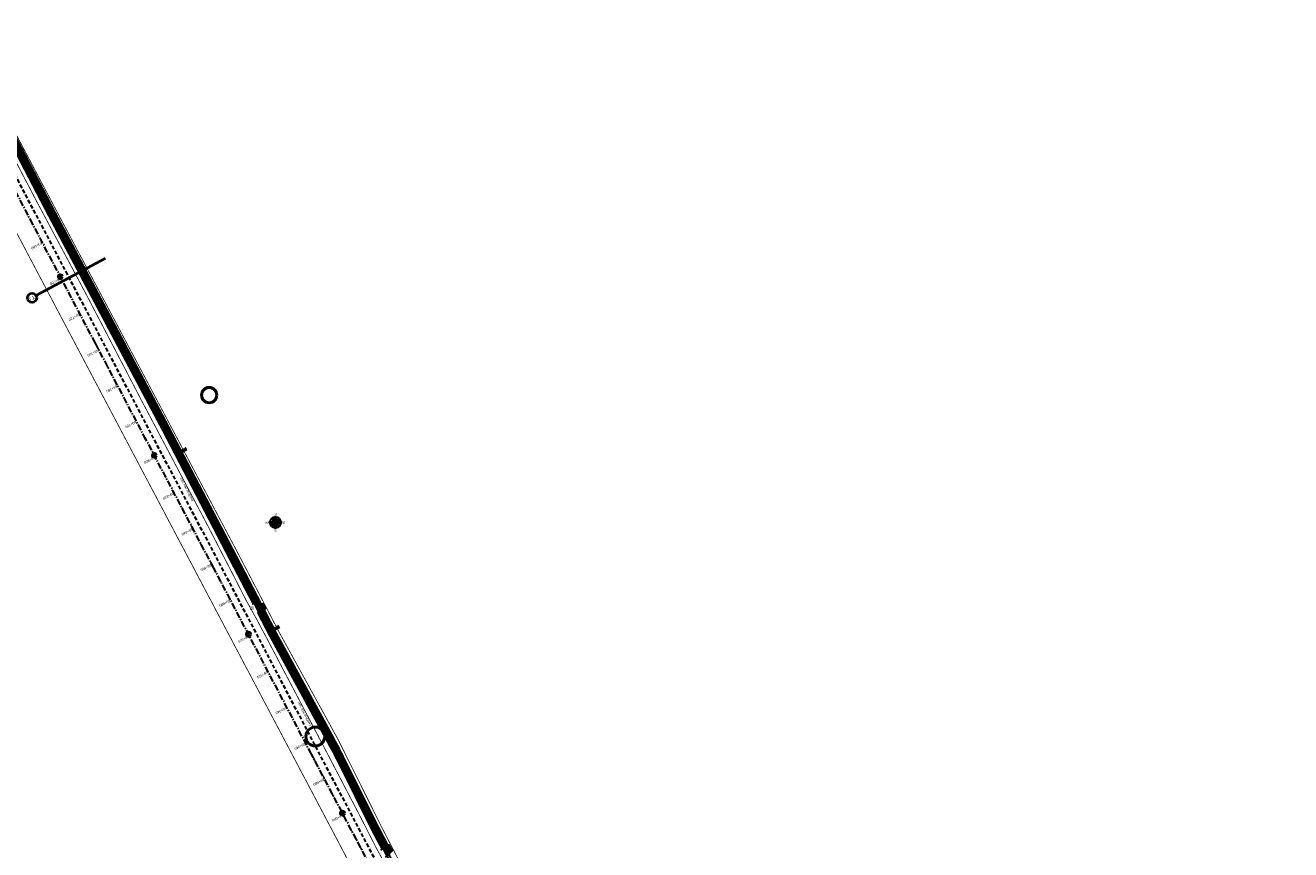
# Model space of a CAD drawing. Extents: x 7529638 to 7533737, y 5721204 to 5727900.
# Tile 14 of 24: x 7531190 to 7531817, y 5724666 to 5725074. Entities that reach past the tile are written whole.
import ezdxf
from ezdxf.enums import TextEntityAlignment as Align

# ---------------------------------------------------------------- set-up
doc = ezdxf.new("R2010")
doc.units = 0
doc.header["$PDMODE"] = 1
doc.header["$PDSIZE"] = 0.3
for name, pattern in [('817-dzialki-09-05-04$0$HIDDEN', [0.375, 0.25, -0.125]), ('ACAD_ISO05W100', [33, 24, -3, 0, -3, 0, -3]), ('CENTER', [50.8, 31.75, -6.35, 6.35, -6.35]), ('HIDDEN', [9.525, 6.35, -3.175])]:
    doc.linetypes.add(name, pattern=pattern)
for name, color, linetype in [('C-DROGI-SYTUACJA-ETYKIETY', 7, 'Continuous'), ('D-hatch-zjazdy-BA', 244, 'Continuous'), ('D-pobocza', 60, 'Continuous'), ('D-rowy', 160, 'Continuous'), ('D-wymiary', 1, 'Continuous')]:
    doc.layers.add(name, color=color, linetype=linetype)
for name, color, linetype, lineweight, true_color in [('D-hatch-ciag-pieszo-rowerowy', 7, 'Continuous', 13, 0xff9f80), ('D-LR-etap-III', 7, '817-dzialki-09-05-04$0$HIDDEN', 50, 0x00008f), ('D-podzialy-dzialek', 7, 'Continuous', 50, 0xff3333), ('D-typowe', 7, 'Continuous', 40, 0x0061c2)]:
    doc.layers.add(name, color=color, linetype=linetype, lineweight=lineweight, true_color=true_color)
for name, color, linetype, lineweight in [('D-krawędzie', 3, 'Continuous', 30), ('D-obrzeża', 2, 'Continuous', 30), ('D-opisy', 2, 'Continuous', 30), ('D-oś', 10, 'CENTER', 30), ('D-pas-drogowy', 7, 'ACAD_ISO05W100', 50), ('D-zjazdy', 202, 'Continuous', 30), ('D-zjazdy-opis', 202, 'Continuous', 30), ('PARSI', 252, 'Continuous', 13)]:
    doc.layers.add(name, color=color, linetype=linetype, lineweight=lineweight)
doc.styles.add('2mm08', font='arial.ttf', dxfattribs={"width": 0.8})
doc.styles.add('DIMTEXT', font='simplex.shx', dxfattribs={"width": 0.7})
doc.styles.add('North Arrow Text', font='txt', dxfattribs={"height": 0.1})
doc.styles.get("Standard").update_dxf_attribs({"font": 'arial.ttf'})
doc.dimstyles.new('500', dxfattribs={"dimtxt": 1, "dimasz": 0.7, "dimexe": 0.2, "dimexo": 0.5, "dimgap": 0.2, "dimtad": 1, "dimrnd": 0.005, "dimzin": 0, "dimdsep": 46, "dimtxsty": 'DIMTEXT', "dimblk": 'ARCHTICK', "dimcen": 0, "dimclrd": 256, "dimclre": 256, "dimclrt": 2, "dimadec": 5, "dimazin": 0, "dimtfac": 1, "dimtofl": 0, "dimtmove": 0, "dimatfit": 3, "dimfxl": 1, "dimtolj": 1, "dimtzin": 0, "dimlwd": -1, "dimlwe": -1, "dimarcsym": 0})
pattern_1 = [(45, (0.88535, 0.46493), (-0.33675960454, 0.33675960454), []), (135, (0.88535, 0.46493), (-0.33675960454, -0.33675960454), [])]

# ---------------------------------------------------------------- blocks, each defined once
blk = doc.blocks.new('KRZYZ')
at = {"layer": 'PARSI'}
for p, q in [((5, 0), (-5, 0)), ((0, -5), (0, 5))]:
    blk.add_line(p, q, dxfattribs=at)
blk = doc.blocks.new('orientacja')
at = {"layer": 'D-opisy', "lineweight": 25}
h = blk.add_hatch(color=256, dxfattribs=at)
h.paths.add_polyline_path([(6529064, 5548109.1), (6529064, 5548093.2), (6529066.7, 5548098.5)])
h.paths.add_polyline_path([(6529073, 5548101.7), (6529064, 5548093.2), (6529069.5, 5548095.9)])
h.paths.add_polyline_path([(6529079.9, 5548093.2), (6529064, 5548093.2), (6529069.2, 5548090.4)])
h.paths.add_polyline_path([(6529064, 5548093.2), (6529066.7, 5548087.6), (6529072.4, 5548084.2)])
h.paths.add_polyline_path([(6529064, 5548093.2), (6529061.2, 5548087.9), (6529064, 5548077.3)])
h.paths.add_polyline_path([(6529064, 5548093.2), (6529058.4, 5548090.5), (6529055, 5548084.8)])
h.paths.add_polyline_path([(6529058.7, 5548096), (6529048.1, 5548093.2), (6529064, 5548093.2)])
h.paths.add_polyline_path([(6529061.3, 5548098.8), (6529055.5, 5548102.2), (6529064, 5548093.2)])
for points in [[(6529048.1, 5548093.2), (6529058.7, 5548096)], [(6529079.9, 5548093.2), (6529048.1, 5548093.2)], [(6529048.1, 5548093.2), (6529058.4, 5548090.5)], [(6529052.2, 5548099.4), (6529053, 5548098.9)], [(6529064, 5548093.2), (6529054.3, 5548084.1)], [(6529064, 5548093.2), (6529054.9, 5548102.9)], [(6529055, 5548084.8), (6529058.4, 5548090.5)], [(6529055.5, 5548102.2), (6529058.7, 5548096)], [(6529055.5, 5548102.2), (6529061.3, 5548098.8)], [(6529058.4, 5548090.5), (6529064, 5548093.2)], [(6529058.7, 5548096), (6529064, 5548093.2)], [(6529064, 5548093.2), (6529061.2, 5548087.9)], [(6529064, 5548109.1), (6529061.3, 5548098.8)], [(6529061.3, 5548098.8), (6529064, 5548093.2)], [(6529064, 5548109.1), (6529064, 5548077.3)], [(6529064, 5548109.1), (6529066.7, 5548098.5)], [(6529064, 5548093.2), (6529073.6, 5548102.3)], [(6529066.7, 5548098.5), (6529064, 5548093.2)], [(6529069.5, 5548095.9), (6529064, 5548093.2)], [(6529064, 5548093.2), (6529073.1, 5548083.5)], [(6529064, 5548093.2), (6529069.2, 5548090.4)], [(6529064, 5548093.2), (6529066.7, 5548087.6)], [(6529073, 5548101.7), (6529066.7, 5548098.5)], [(6529079.9, 5548093.2), (6529069.2, 5548090.4)], [(6529072.4, 5548084.2), (6529069.2, 5548090.4)], [(6529073, 5548101.7), (6529069.5, 5548095.9)], [(6529079.9, 5548093.2), (6529069.5, 5548095.9)], [(6529075.9, 5548098.9), (6529075.1, 5548098.6)], [(6529052, 5548087.5), (6529052.8, 5548087.9)], [(6529055, 5548084.8), (6529061.2, 5548087.9)], [(6529064, 5548077.3), (6529061.2, 5548087.9)], [(6529064, 5548077.3), (6529066.7, 5548087.6)], [(6529065.8, 5548081), (6529065.9, 5548080.1)], [(6529072.4, 5548084.2), (6529066.7, 5548087.6)], [(6529069.3, 5548082.1), (6529069.7, 5548081.3)], [(6529074.9, 5548087.5), (6529075.7, 5548087)]]:
    blk.add_lwpolyline(points, dxfattribs=at)
for radius, start, end in [(13.3, 92.995, 177.005), (13.3, 182.995, 267.005), (12.3, 94.3434, 175.6566), (12.3, 184.3434, 265.6566), (13.3, 2.995, 87.005), (13.3, 272.995, 357.005), (12.3, 4.3434, 85.6566), (12.3, 274.3434, 355.6566)]:
    blk.add_arc((6529064, 5548093.2), radius, start, end, dxfattribs=at)
at = {"layer": 'D-opisy', "lineweight": 25, "xscale": 0.6489600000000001, "yscale": 0.6489600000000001, "zscale": 0.6489600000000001, "rotation": 306.822681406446}
blk.add_blockref('KRZYZ', (6529064, 5548093.2), dxfattribs=at)
at = {"layer": 'D-opisy', "lineweight": 25, "style": 'North Arrow Text'}
for s, p in [('W', (6529042.9, 5548088.3)), ('N', (6529064, 5548108.6)), ('E', (6529084.3, 5548088.3)), ('S', (6529064, 5548068.9))]:
    blk.add_text(s, height=4.96, dxfattribs=at).set_placement(p, align=Align.BOTTOM_CENTER)
blk = doc.blocks.new('kilometraz')
at = {"linetype": 'ByBlock', "lineweight": -2}
blk.add_hatch(color=0, dxfattribs=at).paths.add_polyline_path([(0, -0.375, 0.4142136), (0.375, 0, 0.4142136), (0, 0.375)])
at = {"color": 0, "linetype": 'ByBlock', "lineweight": -2}
blk.add_line((0, 0.375), (0, -0.375), dxfattribs=at)
blk.add_circle((0, 0), 0.375, dxfattribs=at)
blk = doc.blocks.new('AeccTickLine')
at = {"color": 0, "linetype": 'ByBlock', "lineweight": -2}
blk.add_line((0, 1), (0, -1), dxfattribs=at)
blk = doc.blocks.new('_ArchTick')
at = {"color": 0, "linetype": 'ByBlock', "const_width": 0.15}
blk.add_lwpolyline([(-0.5, -0.5), (0.5, 0.5)], dxfattribs=at)
blk = doc.blocks.new('*D109')
at = {"layer": 'D-wymiary', "linetype": 'ByBlock', "transparency": 16777216}
for p, q in [((7531310.95, 5724773.57), (7531311.09, 5724773.3)), ((7531311.18, 5724773.12), (7531313.4, 5724774.28)), ((7531313.17, 5724774.72), (7531313.31, 5724774.46)), ((7531313.4, 5724774.28), (7531316.27, 5724775.77))]:
    blk.add_line(p, q, dxfattribs=at)
at = {"layer": 'Defpoints', "color": 0, "linetype": 'ByBlock', "transparency": 16777216}
for p in [(7531311.18, 5724773.12), (7531313.4, 5724774.28), (7531313.4, 5724774.28)]:
    blk.add_point(p, dxfattribs=at)
at = {"layer": 'D-wymiary', "linetype": 'ByBlock', "transparency": 16777216, "xscale": 0.6999999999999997, "yscale": 0.6999999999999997, "zscale": 0.6999999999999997}
for p, rotation in [((7531311.18, 5724773.12), 207.5211086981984), ((7531313.4, 5724774.28), 27.52110869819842)]:
    blk.add_blockref('_ArchTick', p, dxfattribs=dict(at, rotation=rotation))
at = {"layer": 'D-wymiary', "color": 2, "linetype": 'ByBlock', "transparency": 16777216, "insert": (7531314.82, 5724775.81), "char_height": 1, "attachment_point": 5, "rotation": 27.52111, "style": 'DIMTEXT'}
blk.add_mtext('\\A1;2.50', dxfattribs=at)
blk = doc.blocks.new('*D110')
at = {"layer": 'D-wymiary', "linetype": 'ByBlock', "transparency": 16777216}
for p, q in [((7531265.06, 5724861.53), (7531265.2, 5724861.26)), ((7531265.29, 5724861.09), (7531267.51, 5724862.24)), ((7531267.28, 5724862.69), (7531267.42, 5724862.42)), ((7531267.51, 5724862.24), (7531270.37, 5724863.74))]:
    blk.add_line(p, q, dxfattribs=at)
at = {"layer": 'Defpoints', "color": 0, "linetype": 'ByBlock', "transparency": 16777216}
for p in [(7531265.29, 5724861.09), (7531267.51, 5724862.24), (7531267.51, 5724862.24)]:
    blk.add_point(p, dxfattribs=at)
at = {"layer": 'D-wymiary', "linetype": 'ByBlock', "transparency": 16777216, "xscale": 0.6999999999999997, "yscale": 0.6999999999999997, "zscale": 0.6999999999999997}
for p, rotation in [((7531265.29, 5724861.09), 207.5720540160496), ((7531267.51, 5724862.24), 27.57205401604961)]:
    blk.add_blockref('_ArchTick', p, dxfattribs=dict(at, rotation=rotation))
at = {"layer": 'D-wymiary', "color": 2, "linetype": 'ByBlock', "transparency": 16777216, "insert": (7531268.93, 5724863.77), "char_height": 1, "attachment_point": 5, "rotation": 27.57205, "style": 'DIMTEXT'}
blk.add_mtext('\\A1;2.50', dxfattribs=at)

msp = doc.modelspace()

# ---------------------------------------------------------------- hatches: boundary and pattern name
at = {"layer": 'D-hatch-ciag-pieszo-rowerowy'}
h = msp.add_hatch(dxfattribs=at)
h.set_pattern_fill('ANSI37', color=256, scale=0.15, style=0)
h.set_pattern_definition(pattern_1)
h.paths.add_polyline_path([(7531176.002, 5725035.633), (7531173.776, 5725034.493), (7531202.515, 5724979.795), (7531233.696, 5724920.95), (7531258.824, 5724873.473), (7531292.225, 5724809.507), (7531303.703, 5724787.477), (7531306.47, 5724787.579), (7531294.441, 5724810.665), (7531261.037, 5724874.637), (7531235.905, 5724922.12), (7531204.726, 5724980.962)])
h = msp.add_hatch(dxfattribs=at)
h.set_pattern_fill('ANSI37', color=256, scale=0.15, style=0)
h.set_pattern_definition(pattern_1)
h.paths.add_polyline_path([(7531367.377, 5724666.221), (7531369.435, 5724667.678), (7531364.841, 5724676.398), (7531345.224, 5724715.75), (7531314.268, 5724772.613), (7531308.11, 5724784.432), (7531305.885, 5724783.292), (7531312.052, 5724771.454), (7531343.011, 5724714.585), (7531362.629, 5724675.233)])
at = {"layer": 'D-hatch-zjazdy-BA'}
h = msp.add_hatch(dxfattribs=at)
h.set_pattern_fill('ANSI37', color=256, scale=0.15, style=0)
h.set_pattern_definition(pattern_1)
h.paths.add_polyline_path([(7531305.884, 5724783.292), (7531309.218, 5724784.999), (7531307.992, 5724787.635), (7531303.703, 5724787.477)])
h = msp.add_hatch(dxfattribs=at)
h.set_pattern_fill('ANSI37', color=256, scale=0.15, style=0)
h.set_pattern_definition(pattern_1)
h.paths.add_polyline_path([(7531369.294, 5724662.583), (7531371.881, 5724665.153), (7531370.201, 5724668.22), (7531367.377, 5724666.221)])

# ---------------------------------------------------------------- linework, layer by layer
at = {"layer": 'D-krawędzie', "linetype": 'HIDDEN', "ltscale": 0.3, "flags": 128}
msp.add_lwpolyline([(7530572.01, 5726166.06), (7530620.381, 5726072.761), (7530641.555, 5726032.008), (7530660.961, 5725995.07), (7530689.128, 5725941.54), (7530707.336, 5725907.032), (7530725.256, 5725873.093), (7530743.97, 5725837.654), (7530770.527, 5725787.119), (7530787.864, 5725754.267), (7530809.898, 5725712.542), (7530824.739, 5725684.389), (7530840.856, 5725653.693), (7530860.675, 5725616.154), (7530865.283, 5725607.394), (7530878.05, 5725583.08), (7530918.172, 5725507.178), (7530950.163, 5725446.305), (7530993.419, 5725364.265), (7531022.766, 5725308.719), (7531053.81, 5725249.872), (7531081.166, 5725197.875), (7531103.902, 5725154.541), (7531128.123, 5725108.448), (7531149.3, 5725068.25), (7531167.38, 5725033.767), (7531197.165, 5724976.988), (7531228.151, 5724918.034), (7531253.153, 5724870.491), (7531286.796, 5724806.654), (7531306.74, 5724768.665), (7531335.094, 5724714.652), (7531357.319, 5724672.439), (7531373.645, 5724641.454), (7531392.162, 5724605.999), (7531418.48, 5724555.853), (7531439.727, 5724515.582), (7531468.399, 5724461.077), (7531491.782, 5724416.528), (7531531.99, 5724339.833), (7531557.227, 5724291.659), (7531569.852, 5724267.577), (7531591.376, 5724226.548), (7531610.004, 5724191.103), (7531616.883, 5724177.999), (7531629.985, 5724153.025), (7531641.007, 5724132.022), (7531664.906, 5724087.617), (7531677.644, 5724064.786), (7531683.112, 5724054.988), (7531686.753, 5724048.18), (7531695.448, 5724031.697), (7531703.749, 5724015.917), (7531709.214, 5724005.514), (7531719.389, 5723986.147), (7531726.295, 5723973), (7531732.741, 5723960.736), (7531735.13, 5723956.19)], dxfattribs=at)
at = {"layer": 'D-LR-etap-III', "ltscale": 10, "flags": 128}
msp.add_lwpolyline([(7531750.474, 5723895.103, 0.4, 0.4, 0), (7531750.505, 5723895.13, 0.4, 0.4, 0), (7531682.71, 5724022.92, 0.4, 0.4, 0), (7531619.177, 5724147.204, 0.4, 0.4, 0), (7531592.309, 5724198.489, 0.4, 0.4, 0), (7531553.264, 5724272.919, 0.4, 0.4, 0), (7531504.02, 5724366.79, 0.4, 0.4, 0), (7531482.09, 5724407.62, 0.4, 0.4, 0), (7531412.35, 5724541.183, 0.4, 0.4, 0), (7531388.464, 5724586.93, 0.4, 0.4, 0), (7531345.12, 5724669.94, 0.4, 0.4, 0), (7531127.66, 5725081.67, 0.4, 0.4, 0), (7531059.253, 5725211.041, 0.4, 0.4, 0), (7531008.007, 5725307.954, 0.4, 0.4, 0), (7530964.182, 5725390.836, 0.4, 0.4, 0), (7530914.557, 5725484.684, 0.4, 0.4, 0), (7530865.243, 5725577.494, 0.4, 0.4, 0), (7530840.085, 5725624.059, 0.4, 0.4, 0), (7530802.56, 5725694.925, 0.4, 0.4, 0), (7530755.54, 5725787.51, 0.4, 0.4, 0), (7530708.718, 5725876.303, 0.4, 0.4, 0), (7530695.12, 5725902.09, 0.4, 0.4, 0), (7530642.914, 5726001.078, 0.4, 0.4, 0), (7530634.935, 5726016.147, 0.4, 0.4, 0), (7530610.82, 5726061.93, 0.4, 0.4, 0), (7530610.82, 5726061.93, 0.4, 0.4, 0), (7530607.21, 5726063.51, 0.4, 0.4, 0), (7530597.42, 5726080.68, 0.4, 0.4, 0), (7530591.16, 5726088.44, 0.4, 0.4, 0), (7530581.28, 5726107.21, 0.4, 0.4, 0), (7530571.29, 5726130.56, 0.4, 0.4, 0), (7530549.555, 5726171.527, 0.4, 0.4, 0), (7530531.014, 5726206.474, 0.4, 0.4, 0), (7530516.461, 5726236.017, 0.4, 0.4, 0), (7530500.799, 5726266.141, 0.4, 0.4, 0), (7530491.35, 5726283.94, 0.4, 0.4, 0), (7530482.4, 5726303.41, 0.4, 0.4, 0), (7530482.4, 5726303.41, 0.4, 0.4, 0), (7530450.41, 5726357.28, 0.4, 0.4, 0), (7530397.759, 5726458.5, 0.4, 0.4, 0), (7530334.708, 5726583.665, 0.4, 0.4, 0), (7530303.939, 5726645.168, 0.4, 0.4, 0), (7530300.51, 5726651.778, 0.4, 0.4, 0), (7530289.214, 5726671.967, 0.4, 0.4, 0), (7530281.54, 5726685.57, 0.4, 0.4, 0), (7530261.371, 5726724.163, 0.4, 0.4, 0), (7530254.03, 5726738.21, 0.4, 0.4, 0), (7530197.22, 5726845.06, 0.4, 0.4, 0), (7530194.71, 5726849.15, 0.4, 0.4, 0), (7530195.92, 5726850.75, 0.4, 0.4, 0), (7530170.547, 5726892.961, 0.4, 0.4, 0), (7530143.175, 5726945.066, 0.4, 0.4, 0), (7530105.06, 5727018.32, 0.4, 0.4, 0), (7530100.06, 5727027.16, 0.4, 0.4, 0), (7530062.319, 5727099.625, 0.4, 0.4, 0), (7530015.379, 5727189.42, 0.4, 0.4, 0), (7529983.208, 5727250.207, 0.4, 0.4, 0), (7529953.284, 5727306.747, 0.4, 0.4, 0), (7529900.671, 5727406.159, 0.4, 0.4, 0), (7529890.63, 5727425.131, 0.4, 0.4, 0), (7529875.155, 5727454.426, 0.4, 0.4, 0), (7529857.56, 5727487.787, 0.4, 0.4, 0), (7529835.194, 5727530.193, 0.4, 0.4, 0), (7529811.741, 5727574.662, 0.4, 0.4, 0), (7529792.102, 5727611.923, 0.4, 0.4, 0), (7529768.066, 5727657.47, 0.4, 0.4, 0), (7529755.211, 5727682.131, 0.4, 0.4, 0), (7529753.31, 5727681.13, 0.4, 0.4, 0), (7529739.21, 5727707.77, 0.4, 0.4, 0), (7529735.395, 5727711.252, 0.4, 0.4, 0), (7529725.42, 5727730.2, 0.4, 0.4, 0), (7529723.55, 5727729.88, 0.4, 0.4, 0), (7529697.302, 5727779.642, 0.4, 0.4, 0), (7529719.413, 5727790.898, 0.4, 0.4, 0), (7529736.46, 5727758.74, 0.4, 0.4, 0.0460321), (7529740.444, 5727753.465, 0.4, 0.4, 0), (7529741.648, 5727752.231, 0.4, 0.4, -0.0717852), (7529745.223, 5727747.325, 0.4, 0.4, 0), (7529749.949, 5727738.389, 0.4, 0.4, 0), (7529777.124, 5727686.992, 0.4, 0.4, 0), (7529796.062, 5727651.09, 0.4, 0.4, 0), (7529814.579, 5727616.605, 0.4, 0.4, 0), (7529839.955, 5727570.082, 0.4, 0.4, 0), (7529859.864, 5727533.021, 0.4, 0.4, 0), (7529880.997, 5727493.182, 0.4, 0.4, 0), (7529904.798, 5727448.507, 0.4, 0.4, 0), (7529920.757, 5727418.287, 0.4, 0.4, 0), (7529946.499, 5727367.895, 0.4, 0.4, 0), (7529971.896, 5727319.981, 0.4, 0.4, 0), (7529988.437, 5727288.487, 0.4, 0.4, 0), (7529996.992, 5727272.627, 0.4, 0.4, 0), (7530017.129, 5727234.286, 0.4, 0.4, 0), (7530032.82, 5727204.742, 0.4, 0.4, 0), (7530051.161, 5727170.054, 0.4, 0.4, 0), (7530068.798, 5727136.771, 0.4, 0.4, 0), (7530090.027, 5727095.971, 0.4, 0.4, 0), (7530107.701, 5727063.401, 0.4, 0.4, 0), (7530136.275, 5727011.384, 0.4, 0.4, 0), (7530162.713, 5726962.886, 0.4, 0.4, 0), (7530186.28, 5726918.985, 0.4, 0.4, 0), (7530207.082, 5726878.943, 0.4, 0.4, 0), (7530230.626, 5726834.519, 0.4, 0.4, 0), (7530260.222, 5726778.245, 0.4, 0.4, 0), (7530265.608, 5726773.238, 0.4, 0.4, 0), (7530276.571, 5726763.69, 0.4, 0.4, 0), (7530289.767, 5726738.01, 0.4, 0.4, 0), (7530291.165, 5726721.546, 0.4, 0.4, 0), (7530295.342, 5726713.088, 0.4, 0.4, 0), (7530301.678, 5726700.637, 0.4, 0.4, 0), (7530324.365, 5726656.792, 0.4, 0.4, 0), (7530342.136, 5726623.047, 0.4, 0.4, 0), (7530359.054, 5726590.648, 0.4, 0.4, 0), (7530382.017, 5726547.444, 0.4, 0.4, 0), (7530405.164, 5726503.164, 0.4, 0.4, 0), (7530426.654, 5726462.186, 0.4, 0.4, 0), (7530447.035, 5726423.303, 0.4, 0.4, 0), (7530470, 5726379.319, 0.4, 0.4, 0), (7530489.471, 5726342.493, 0.4, 0.4, 0), (7530508.631, 5726306.285, 0.4, 0.4, 0), (7530529.209, 5726266.894, 0.4, 0.4, 0), (7530544.133, 5726237.806, 0.4, 0.4, 0), (7530554.936, 5726217.866, 0.4, 0.4, 0.0204379), (7530556.557, 5726215.146, 0.4, 0.4, 0), (7530564.205, 5726203.429, 0.4, 0.4, -0.0241664), (7530566.219, 5726199.99, 0.4, 0.4, 0), (7530569.433, 5726193.841, 0.4, 0.4, -0.0214946), (7530571.303, 5726189.853, 0.4, 0.4, 0), (7530574.17, 5726182.99, 0.4, 0.4, 0.0225353), (7530576.043, 5726179.017, 0.4, 0.4, 0), (7530580.578, 5726170.428, 0.4, 0.4, 0), (7530583.3, 5726167.41, 0.4, 0.4, 0), (7530588.019, 5726160.183, 0.4, 0.4, 0), (7530598.618, 5726155.264, 0.4, 0.4, 0), (7530608.258, 5726140.497, 0.4, 0.4, 0), (7530603.27, 5726136.83, 0.4, 0.4, 0), (7530606.53, 5726131.84, 0.4, 0.4, 0), (7530603.992, 5726123.395, 0.4, 0.4, 0), (7530604.725, 5726122.208, 0.4, 0.4, -0.0171909), (7530608.179, 5726116.165, 0.4, 0.4, 0), (7530628.536, 5726077.513, 0.4, 0.4, 0), (7530650.61, 5726035.728, 0.4, 0.4, 0), (7530669.66, 5725998.908, 0.4, 0.4, 0), (7530697.662, 5725945.732, 0.4, 0.4, 0), (7530716.009, 5725911.041, 0.4, 0.4, 0), (7530734.249, 5725876.731, 0.4, 0.4, 0), (7530752.493, 5725841.77, 0.4, 0.4, 0), (7530779.501, 5725790.396, 0.4, 0.4, 0), (7530796.713, 5725757.721, 0.4, 0.4, 0), (7530818.11, 5725716.812, 0.4, 0.4, 0), (7530832.483, 5725688.463, 0.4, 0.4, 0), (7530848.599, 5725657.77, 0.4, 0.4, 0), (7530868.416, 5725620.234, 0.4, 0.4, 0), (7530873.03, 5725611.462, 0.4, 0.4, 0), (7530879.813, 5725598.545, 0.4, 0.4, 0.1336076), (7530886.517, 5725591.336, 0.4, 0.4, 0), (7530889.092, 5725589.736, 0.4, 0.4, -0.0197443), (7530902.424, 5725580.208, 0.4, 0.4, 0), (7530905.83, 5725573.47, 0.4, 0.4, -0.019389), (7530909.092, 5725555.549, 0.4, 0.4, 0), (7530909.405, 5725546.422, 0.4, 0.4, 0), (7530926.738, 5725511.613, 0.4, 0.4, 0), (7530959.045, 5725450.186, 0.4, 0.4, 0), (7531002.124, 5725368.289, 0.4, 0.4, 0), (7531031.647, 5725313.275, 0.4, 0.4, 0), (7531063.399, 5725254.295, 0.4, 0.4, 0), (7531090.471, 5725202.703, 0.4, 0.4, 0), (7531113.223, 5725158.577, 0.4, 0.4, 0), (7531150.831, 5725086.712, 0.4, 0.4, 0), (7531159.28, 5725076.787, 0.4, 0.4, 0), (7531166.31, 5725074.58, 0.4, 0.4, 0), (7531172.29, 5725062.58, 0.4, 0.4, 0), (7531170.59, 5725055.606, 0.4, 0.4, 0), (7531174.952, 5725040.351, 0.4, 0.4, 0), (7531205.998, 5724981.579, 0.4, 0.4, 0), (7531237.222, 5724922.816, 0.4, 0.4, 0), (7531262.39, 5724875.283, 0.4, 0.4, 0), (7531296.078, 5724811.596, 0.4, 0.4, 0), (7531315.935, 5724773.526, 0.4, 0.4, 0), (7531345.276, 5724720.081, 0.4, 0.4, 0), (7531366.586, 5724677.208, 0.4, 0.4, 0), (7531382.715, 5724645.976, 0.4, 0.4, 0), (7531401.299, 5724610.875, 0.4, 0.4, 0), (7531427.288, 5724560.489, 0.4, 0.4, 0), (7531449.111, 5724520.398, 0.4, 0.4, 0), (7531477.65, 5724466.021, 0.4, 0.4, 0), (7531500.996, 5724421.113, 0.4, 0.4, 0), (7531512.961, 5724397.937, 0.4, 0.4, 0.002391), (7531518.819, 5724389.827, 0.4, 0.4, 0), (7531526.32, 5724379.39, 0.4, 0.4, 0), (7531539.05, 5724355.274, 0.4, 0.4, 0), (7531567.497, 5724301.386, 0.4, 0.4, 0), (7531601.021, 5724241.29, 0.4, 0.4, 0), (7531634.984, 5724179.164, 0.4, 0.4, 0), (7531649, 5724153.82, 0.4, 0.4, 0), (7531666.786, 5724113.659, 0.4, 0.4, 0), (7531674.55, 5724094.21, 0.4, 0.4, 0), (7531682.84, 5724077.713, 0.4, 0.4, 0), (7531692.69, 5724058.11, 0.4, 0.4, 0), (7531692.69, 5724058.11, 0.4, 0.4, 0), (7531699.47, 5724043.17, 0.4, 0.4, 0), (7531719.792, 5724002.494, 0.4, 0.4, 0), (7531737.748, 5723966.758, 0.4, 0.4, 0), (7531754.514, 5723945.886, 0.4, 0.4, 0), (7531764.652, 5723934.667, 0.4, 0.4, 0), (7531780.08, 5723929.25, 0.4, 0.4, 0), (7531792.612, 5723906.338, 0.4, 0.4, 0), (7531792.612, 5723906.338, 0.4, 0.4, 0), (7531756.962, 5723883.055, 0.4, 0.4, 0), (7531750.46, 5723895.13, 0.4, 0.4, 0), (7531750.46, 5723895.13, 0, 0, 0)], format="xyseb", dxfattribs=at)
at = {"layer": 'D-obrzeża'}
for points in [[(7531162.547, 5725061.318), (7531165.882, 5725054.959, -0.0685737), (7531167.27, 5725051.106), (7531167.915, 5725048.068, 0.0687895), (7531170.704, 5725040.34), (7531202.515, 5724979.795), (7531233.696, 5724920.95), (7531258.824, 5724873.473), (7531292.225, 5724809.507), (7531312.052, 5724771.454), (7531340.423, 5724719.339, -0.0090201), (7531345.426, 5724709.741), (7531362.629, 5724675.233), (7531378.958, 5724644.242), (7531397.477, 5724608.783), (7531423.79, 5724558.646), (7531445.036, 5724518.378), (7531473.71, 5724463.87), (7531497.095, 5724419.316), (7531505.905, 5724402.511, -0.0331712), (7531508.586, 5724396.451), (7531511.248, 5724389.164)], [(7531306.47, 5724787.579), (7531294.441, 5724810.665), (7531261.037, 5724874.637), (7531235.905, 5724922.12), (7531204.726, 5724980.962), (7531173.078, 5725041.197, -0.0687895), (7531170.289, 5725048.924), (7531169.644, 5725051.962, 0.0685737), (7531168.256, 5725055.815), (7531166.709, 5725058.764, -0.2909904), (7531166.888, 5725060.903), (7531168.105, 5725062.505)], [(7531369.435, 5724667.678), (7531364.841, 5724676.398), (7531347.64, 5724710.903, 0.0090263), (7531342.634, 5724720.507), (7531314.268, 5724772.613), (7531308.11, 5724784.431)]]:
    msp.add_lwpolyline(points, format="xyb", dxfattribs=at)
at = {"layer": 'D-oś', "ltscale": 0.1}
msp.add_lwpolyline([(7531488.683, 5724414.901), (7531465.302, 5724459.448), (7531436.63, 5724513.951), (7531415.383, 5724554.223), (7531389.061, 5724604.375), (7531370.545, 5724639.828), (7531354.222, 5724670.808), (7531331.996, 5724713.024), (7531303.641, 5724767.038), (7531283.699, 5724805.024), (7531250.055, 5724868.862), (7531225.053, 5724916.406), (7531194.065, 5724975.362), (7531164.28, 5725032.142), (7531146.202, 5725066.622), (7531125.026, 5725106.818), (7531100.803, 5725152.914), (7531078.067, 5725196.247), (7531050.713, 5725248.241), (7531019.672, 5725307.084), (7530990.323, 5725362.632), (7530947.066, 5725444.675), (7530915.075, 5725505.546), (7530874.954, 5725581.449)], dxfattribs=at)
at = {"layer": 'D-oś', "ltscale": 0.03}
msp.add_lwpolyline([(7531171.89, 5725040.776), (7531203.621, 5724980.378), (7531234.8, 5724921.535), (7531259.931, 5724874.055), (7531293.333, 5724810.086), (7531313.16, 5724772.033), (7531341.529, 5724719.923, -0.0090232), (7531346.533, 5724710.322), (7531363.735, 5724675.815), (7531380.065, 5724644.823), (7531398.584, 5724609.363), (7531424.897, 5724559.228), (7531446.142, 5724518.961), (7531474.816, 5724464.452), (7531498.201, 5724419.897)], format="xyb", dxfattribs=at)
at = {"layer": 'D-pas-drogowy', "ltscale": 0.2, "flags": 128}
msp.add_lwpolyline([(7531633.019, 5724182.834, 0.4, 0.4, 0), (7531617.559, 5724211.608, 0.4, 0.4, 0), (7531566.784, 5724302.736, 0.4, 0.4, 0), (7531538.419, 5724356.47, 0.4, 0.4, 0), (7531526.32, 5724379.39, 0.4, 0.4, 0), (7531516.102, 5724393.607, 0.4, 0.4, 0.0014851), (7531513.78, 5724396.838, 0.4, 0.4, 0), (7531501.87, 5724413.41, 0.4, 0.4, 0), (7531474.926, 5724464.508, 0.4, 0.4, 0), (7531446.2, 5724518.992, 0.4, 0.4, 0), (7531424.962, 5724559.262, 0.4, 0.4, 0), (7531398.444, 5724609.566, 0.4, 0.4, 0), (7531379.647, 5724645.216, 0.4, 0.4, 0), (7531365.23, 5724672.56, 0.4, 0.4, 0), (7531341.306, 5724717.915, 0.4, 0.4, 0), (7531312.9, 5724771.789, 0.4, 0.4, 0), (7531292.591, 5724810.307, 0.4, 0.4, 0), (7531259.392, 5724873.271, 0.4, 0.4, 0), (7531233.74, 5724921.923, 0.4, 0.4, 0), (7531203.073, 5724980.092, 0.4, 0.4, 0), (7531173.471, 5725036.225, 0.4, 0.4, 0), (7531168.27, 5725046.09, 0.4, 0.4, 0), (7531172.29, 5725062.58, 0.4, 0.4, 0), (7531166.31, 5725074.58, 0.4, 0.4, 0), (7531150.32, 5725079.6, 0.4, 0.4, 0), (7531141.5, 5725096.43, 0.4, 0.4, 0), (7531109.312, 5725157.814, 0.4, 0.4, 0), (7531086.641, 5725201.048, 0.4, 0.4, 0), (7531059.198, 5725253.384, 0.4, 0.4, 0), (7531028.207, 5725312.489, 0.4, 0.4, 0), (7530999.105, 5725367.99, 0.4, 0.4, 0), (7530956.248, 5725449.725, 0.4, 0.4, 0), (7530924.398, 5725510.464, 0.4, 0.4, 0), (7530897.51, 5725561.74, 0.4, 0.4, 0), (7530894.46, 5725566.14, 0.4, 0.4, 0), (7530892.16, 5725570.49, 0.4, 0.4, 0), (7530869.363, 5725613.307, 0.4, 0.4, 0), (7530861.694, 5725627.705, 0.4, 0.4, 0), (7530852.74, 5725644.52, 0.4, 0.4, 0), (7530831.51, 5725684.2, 0.4, 0.4, 0), (7530811.13, 5725722.52, 0.4, 0.4, 0), (7530792.348, 5725757.941, 0.4, 0.4, 0), (7530768.03, 5725803.8, 0.4, 0.4, 0), (7530748.769, 5725840.179, 0.4, 0.4, 0), (7530727.7, 5725879.97, 0.4, 0.4, 0), (7530712.098, 5725909.545, 0.4, 0.4, 0), (7530693.644, 5725944.645, 0.4, 0.4, 0), (7530665.702, 5725997.539, 0.4, 0.4, 0), (7530641.76, 5726042.88, 0.4, 0.4, 0), (7530616.5, 5726091.48, 0.4, 0.4, 0), (7530604.628, 5726114.32, 0.4, 0.4, -0.0077628), (7530602.5, 5726118.43, 0.4, 0.4, 0), (7530603.992, 5726123.395, 0.4, 0.4, 0), (7530606.53, 5726131.84, 0.4, 0.4, 0), (7530603.27, 5726136.83, 0.4, 0.4, 0), (7530593.776, 5726151.369, 0.4, 0.4, 0), (7530590.203, 5726156.84, 0.4, 0.4, 0), (7530583.3, 5726167.41, 0.4, 0.4, 0), (7530580.578, 5726170.428, 0.4, 0.4, 0), (7530575.85, 5726175.67, 0.4, 0.4, 0), (7530569.01, 5726186.66, 0.4, 0.4, 0), (7530562.555, 5726199.189, 0.4, 0.4, 0), (7530555.67, 5726211.39, 0.4, 0.4, 0), (7530548.29, 5726224.23, 0.4, 0.4, 0), (7530540.58, 5726237.71, 0.4, 0.4, 0), (7530532.68, 5726252.65, 0.4, 0.4, 0), (7530524.06, 5726269.35, 0.4, 0.4, 0), (7530502.82, 5726309.91, 0.4, 0.4, 0), (7530488.83, 5726336.63, 0.4, 0.4, 0), (7530466.03, 5726380.16, 0.4, 0.4, 0), (7530438.47, 5726432.77, 0.4, 0.4, 0), (7530424.53, 5726459.09, 0.4, 0.4, 0), (7530401.63, 5726502.97, 0.4, 0.4, 0), (7530383.38, 5726538.06, 0.4, 0.4, 0), (7530353.97, 5726593.52, 0.4, 0.4, 0), (7530338.47, 5726622.74, 0.4, 0.4, 0), (7530322.01, 5726653.88, 0.4, 0.4, 0), (7530297.54, 5726700.33, 0.4, 0.4, 0), (7530287.38, 5726719.6, 0.4, 0.4, 0), (7530285.95, 5726722.316, 0.4, 0.4, 0), (7530280.26, 5726733.12, 0.4, 0.4, 0), (7530266.73, 5726758.74, 0.4, 0.4, 0), (7530260.42, 5726770.47, 0.4, 0.4, 0), (7530253.25, 5726783.82, 0.4, 0.4, 0), (7530244.95, 5726799.33, 0.4, 0.4, 0), (7530239.39, 5726808.49, 0.4, 0.4, 0), (7530238.29, 5726807.9, 0.4, 0.4, 0), (7530218.11, 5726850.67, 0.4, 0.4, 0), (7530175.907, 5726928.168, 0.4, 0.4, 0), (7530096.68, 5727076.15, 0.4, 0.4, 0), (7530094.68, 5727079.89, 0.4, 0.4, 0), (7530064.597, 5727135.523, 0.4, 0.4, 0), (7530046.731, 5727168.892, 0.4, 0.4, 0), (7530025.803, 5727208.461, 0.4, 0.4, 0), (7530012.847, 5727232.979, 0.4, 0.4, 0), (7529994.15, 5727268.45, 0.4, 0.4, 0), (7529981.671, 5727291.93, 0.4, 0.4, 0), (7529949.89, 5727351.73, 0.4, 0.4, 0), (7529924.75, 5727399.03, 0.4, 0.4, 0), (7529915.516, 5727417.1, 0.4, 0.4, 0), (7529885.83, 5727475.19, 0.4, 0.4, 0), (7529862.56, 5727519.97, 0.4, 0.4, 0), (7529852.985, 5727538.191, 0.4, 0.4, 0), (7529836.513, 5727569.511, 0.4, 0.4, 0), (7529815.369, 5727609.141, 0.4, 0.4, 0), (7529792.795, 5727651.247, 0.4, 0.4, 0), (7529774.199, 5727685.858, 0.4, 0.4, 0), (7529746.966, 5727736.059, 0.4, 0.4, 0), (7529733.92, 5727757.62, 0.4, 0.4, 0), (7529717.237, 5727789.763, 0.4, 0.4, 0), (7529697.302, 5727779.642, 0.4, 0.4, 0), (7529723.55, 5727729.88, 0.4, 0.4, 0), (7529725.42, 5727730.2, 0.4, 0.4, 0), (7529735.38, 5727711.28, 0.4, 0.4, 0), (7529739.21, 5727707.77, 0.4, 0.4, 0), (7529753.31, 5727681.13, 0.4, 0.4, 0), (7529755.178, 5727682.114, 0.4, 0.4, 0), (7529792.102, 5727611.923, 0.4, 0.4, 0), (7529811.741, 5727574.662, 0.4, 0.4, 0), (7529835.194, 5727530.193, 0.4, 0.4, 0), (7529857.56, 5727487.787, 0.4, 0.4, 0), (7529875.155, 5727454.426, 0.4, 0.4, 0), (7529890.63, 5727425.131, 0.4, 0.4, 0), (7529900.671, 5727406.159, 0.4, 0.4, 0), (7529953.284, 5727306.747, 0.4, 0.4, 0), (7529983.208, 5727250.207, 0.4, 0.4, 0), (7530015.379, 5727189.42, 0.4, 0.4, 0), (7530062.319, 5727099.625, 0.4, 0.4, 0), (7530100.06, 5727027.16, 0.4, 0.4, 0), (7530105.06, 5727018.32, 0.4, 0.4, 0), (7530143.175, 5726945.066, 0.4, 0.4, 0), (7530170.547, 5726892.961, 0.4, 0.4, 0), (7530195.92, 5726850.75, 0.4, 0.4, 0), (7530194.71, 5726849.15, 0.4, 0.4, 0), (7530197.22, 5726845.06, 0.4, 0.4, 0), (7530254.03, 5726738.21, 0.4, 0.4, 0), (7530261.371, 5726724.163, 0.4, 0.4, 0), (7530281.54, 5726685.57, 0.4, 0.4, 0), (7530289.214, 5726671.967, 0.4, 0.4, 0), (7530300.51, 5726651.778, 0.4, 0.4, 0), (7530303.939, 5726645.168, 0.4, 0.4, 0), (7530334.708, 5726583.665, 0.4, 0.4, 0), (7530397.759, 5726458.5, 0.4, 0.4, 0), (7530450.41, 5726357.28, 0.4, 0.4, 0), (7530482.4, 5726303.41, 0.4, 0.4, 0), (7530483.688, 5726301.003, 0.4, 0.4, 0), (7530491.35, 5726283.94, 0.4, 0.4, 0), (7530512.67, 5726243.78, 0.4, 0.4, 0), (7530529.43, 5726209.46, 0.4, 0.4, 0), (7530571.29, 5726130.56, 0.4, 0.4, 0), (7530581.28, 5726107.21, 0.4, 0.4, 0), (7530591.16, 5726088.44, 0.4, 0.4, 0), (7530597.42, 5726080.68, 0.4, 0.4, 0), (7530607.21, 5726063.51, 0.4, 0.4, 0), (7530610.82, 5726061.93, 0.4, 0.4, 0), (7530634.935, 5726016.147, 0.4, 0.4, 0), (7530642.914, 5726001.078, 0.4, 0.4, 0), (7530695.12, 5725902.09, 0.4, 0.4, 0), (7530708.718, 5725876.303, 0.4, 0.4, 0), (7530755.54, 5725787.51, 0.4, 0.4, 0), (7530802.56, 5725694.925, 0.4, 0.4, 0), (7530840.085, 5725624.059, 0.4, 0.4, 0), (7530865.243, 5725577.494, 0.4, 0.4, 0), (7530914.557, 5725484.684, 0.4, 0.4, 0), (7530964.182, 5725390.836, 0.4, 0.4, 0), (7531008.007, 5725307.954, 0.4, 0.4, 0), (7531059.253, 5725211.041, 0.4, 0.4, 0), (7531127.66, 5725081.67, 0.4, 0.4, 0), (7531345.12, 5724669.94, 0.4, 0.4, 0), (7531388.464, 5724586.93, 0.4, 0.4, 0), (7531412.35, 5724541.183, 0.4, 0.4, 0), (7531482.09, 5724407.62, 0.4, 0.4, 0), (7531504.02, 5724366.79, 0.4, 0.4, 0), (7531519.374, 5724337.52, 0.4, 0.4, 0), (7531563.749, 5724252.932, 0.4, 0.4, 0), (7531602.175, 5724179.681, 0.4, 0.4, 0), (7531619.177, 5724147.204, 0.4, 0.4, 0), (7531625.038, 5724135.635, 0.4, 0.4, 0), (7531656.796, 5724073.316, 0.4, 0.4, 0), (7531675.12, 5724037.36, 0.4, 0.4, 0), (7531682.71, 5724022.92, 0.4, 0.4, 0), (7531705.565, 5723979.811, 0.4, 0.4, 0), (7531736.606, 5723921.262, 0.4, 0.4, 0), (7531750.46, 5723895.13, 0.4, 0.4, 0), (7531740.77, 5723886.56, 0.4, 0.4, 0), (7531732.86, 5723885, 0.4, 0.4, 0), (7531722.18, 5723887.77, 0.4, 0.4, 0), (7531729.87, 5723862.17, 0.4, 0.4, 0), (7531742.92, 5723861.93, 0.4, 0.4, 0), (7531763.71, 5723859.52, 0.4, 0.4, 0), (7531768.42, 5723854.12, 0.4, 0.4, 0), (7531787.42, 5723817.97, 0.4, 0.4, 0), (7531795.57, 5723809.82, 0.4, 0.4, 0), (7531816.347, 5723819.85, 0.4, 0.4, 0), (7531816.347, 5723819.85, 0.4, 0.4, 0), (7531805.06, 5723843.23, 0.4, 0.4, 0), (7531803.61, 5723886.23, 0.4, 0.4, 0), (7531803.61, 5723886.23, 0.4, 0.4, 0), (7531780.08, 5723929.25, 0.4, 0.4, 0), (7531758.69, 5723936.76, 0.4, 0.4, 0), (7531749.359, 5723946.412, 0.4, 0.4, 0), (7531742.71, 5723953.29, 0.4, 0.4, 0), (7531735.177, 5723967.878, 0.4, 0.4, 0), (7531722.37, 5723992.68, 0.4, 0.4, 0), (7531705.042, 5724030.886, 0.4, 0.4, 0), (7531699.47, 5724043.17, 0.4, 0.4, 0), (7531692.69, 5724058.11, 0.4, 0.4, 0), (7531679.672, 5724084.017, 0.4, 0.4, 0), (7531674.55, 5724094.21, 0.4, 0.4, 0), (7531666.633, 5724114.003, 0.4, 0.4, 0), (7531649, 5724153.82, 0.4, 0.4, 0), (7531641.49, 5724149.34, 0.4, 0.4, 0), (7531626.04, 5724179.34, 0.4, 0.4, 0), (7531633.03, 5724182.84, 0, 0, 0)], format="xyseb", dxfattribs=at)
at = {"layer": 'D-pobocza'}
for points in [[(7531162.212, 5725060.882), (7531165.407, 5725054.788, -0.0685737), (7531166.795, 5725050.935), (7531167.44, 5725047.896, 0.0687895), (7531170.23, 5725040.168), (7531202.073, 5724979.562), (7531233.254, 5724920.716), (7531258.382, 5724873.241), (7531291.782, 5724809.276), (7531303.156, 5724787.446)], [(7531307.065, 5724787.517), (7531294.884, 5724810.896), (7531261.48, 5724874.869), (7531236.347, 5724922.354), (7531205.169, 5724981.195), (7531173.553, 5725041.368, -0.0687895), (7531170.764, 5725049.096), (7531170.119, 5725052.133, 0.0685737), (7531168.73, 5725055.986), (7531167.152, 5725058.996, -0.2909904), (7531167.286, 5725060.6), (7531168.707, 5725062.47)], [(7531369.847, 5724667.969), (7531365.283, 5724676.631), (7531348.083, 5724711.135, 0.0090276), (7531343.076, 5724720.741), (7531314.711, 5724772.844), (7531308.553, 5724784.663)], [(7531305.45, 5724783.044), (7531311.609, 5724771.222), (7531339.981, 5724719.105, -0.0090189), (7531344.983, 5724709.509), (7531362.186, 5724675), (7531366.927, 5724666.004)]]:
    msp.add_lwpolyline(points, format="xyb", dxfattribs=at)
at = {"layer": 'D-podzialy-dzialek', "color": 2}
for centre, radius in [((7531281.373, 5724890.746), 3.773), ((7531333.879, 5724721.776), 4.657)]:
    msp.add_circle(centre, radius, dxfattribs=at)
at = {"layer": 'D-rowy', "linetype": 'HIDDEN', "ltscale": 0.1, "const_width": 0.4, "flags": 128}
msp.add_lwpolyline([(7531506.121, 5724397.133), (7531489.191, 5724429.341), (7531483.4, 5724440.512), (7531478.412, 5724450.147), (7531462.901, 5724479.304), (7531434.633, 5724532.162), (7531396.749, 5724604.645), (7531378.596, 5724640.173), (7531368.21, 5724659.05), (7531363.9, 5724666.92), (7531355.877, 5724682.662), (7531338.033, 5724716.835), (7531309.902, 5724770.333), (7531304.158, 5724781.147), (7531299.737, 5724789.052), (7531294.93, 5724798.468), (7531279.862, 5724827.641), (7531247.715, 5724888.417), (7531220.373, 5724940.873), (7531195.514, 5724987.527), (7531168.706, 5725038.836), (7531161.296, 5725053.455), (7531149.381, 5725075.577), (7531138.641, 5725096.214), (7531118.877, 5725133.871), (7531109.577, 5725151.722), (7531096.948, 5725175.106), (7531083.449, 5725201.131), (7531074.806, 5725217.38), (7531058.983, 5725247.129), (7531038.532, 5725286.309), (7531017.626, 5725325.254), (7530968.704, 5725418.289), (7530946.218, 5725461.539)], dxfattribs=at)
at = {"layer": 'D-typowe'}
msp.add_lwpolyline([(7531229.825, 5724958.323), (7531195.689, 5724940.023)], dxfattribs=at)
msp.add_circle((7531193.688, 5724938.861), 2.314, dxfattribs=at)
at = {"layer": 'D-zjazdy'}
for points in [[(7531302.61, 5724787.437), (7531307.992, 5724787.635), (7531309.218, 5724784.999), (7531305.234, 5724782.958)], [(7531366.4, 5724665.53), (7531370.201, 5724668.22), (7531371.881, 5724665.153), (7531368.535, 5724661.829)]]:
    msp.add_lwpolyline(points, dxfattribs=at)

# ---------------------------------------------------------------- block references
at = {"layer": 'C-DROGI-SYTUACJA-ETYKIETY', "color": 2, "linetype": 'Continuous', "lineweight": 60, "xscale": 0.25, "yscale": 0.25, "zscale": 0.25}
for p, rotation in [((7531193.742, 5724975.978), 297.6801283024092), ((7531198.394, 5724967.126), 297.7267374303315), ((7531203.047, 5724958.274), 297.7267374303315), ((7531212.352, 5724940.571), 297.7267374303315), ((7531217.004, 5724931.719), 297.7267374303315), ((7531221.657, 5724922.867), 297.7267374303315), ((7531226.31, 5724914.016), 297.738756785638), ((7531230.964, 5724905.165), 297.738756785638), ((7531235.619, 5724896.314), 297.738756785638), ((7531240.273, 5724887.463), 297.738756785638), ((7531244.927, 5724878.613), 297.738756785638), ((7531249.582, 5724869.762), 297.738756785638), ((7531258.906, 5724852.068), 297.7898897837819), ((7531263.568, 5724843.222), 297.7898897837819), ((7531268.23, 5724834.375), 297.7898897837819), ((7531272.893, 5724825.528), 297.7898897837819), ((7531277.555, 5724816.682), 297.7898897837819), ((7531282.217, 5724807.835), 297.7898897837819), ((7531286.87, 5724798.983), 297.6990057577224), ((7531291.518, 5724790.129), 297.6990057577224), ((7531296.167, 5724781.275), 297.6990057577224), ((7531305.463, 5724763.567), 297.6978143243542), ((7531310.111, 5724754.713), 297.6978143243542), ((7531314.759, 5724745.859), 297.6978143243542), ((7531319.407, 5724737.005), 297.6978143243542), ((7531324.055, 5724728.151), 297.6978143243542), ((7531328.703, 5724719.297), 297.6978143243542), ((7531333.355, 5724710.444), 297.7660269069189), ((7531338.013, 5724701.596), 297.7660269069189), ((7531342.672, 5724692.747), 297.7660269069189), ((7531351.989, 5724675.05), 297.7660269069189), ((7531356.649, 5724666.202), 297.78488485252)]:
    msp.add_blockref('AeccTickLine', p, dxfattribs=dict(at, rotation=rotation))
at = {"layer": 'C-DROGI-SYTUACJA-ETYKIETY', "color": 10, "linetype": 'Continuous', "lineweight": 60, "xscale": 2.249999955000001, "yscale": 2.249999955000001, "zscale": 2.249999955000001}
for p, rotation in [((7531207.699, 5724949.423), 297.7267374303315), ((7531254.243, 5724860.915), 297.7898897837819), ((7531300.815, 5724772.421), 297.6990057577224), ((7531347.33, 5724683.898), 297.7660269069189)]:
    msp.add_blockref('kilometraz', p, dxfattribs=dict(at, rotation=rotation))
at = {"layer": 'D-opisy', "xscale": 0.2109375, "yscale": 0.2109375, "zscale": 0.2109375}
msp.add_blockref('orientacja', (6154089.7, 4554526.822), dxfattribs=at)

# ---------------------------------------------------------------- texts
at = {"layer": 'C-DROGI-SYTUACJA-ETYKIETY', "color": 2}
for s, rotation, p in [('69+680', 207.726737, (7531198.237, 5724966.62)), ('69+700', 207.726737, (7531207.542, 5724948.916)), ('69+720', 207.726737, (7531216.847, 5724931.213)), ('69+740', 207.738757, (7531226.153, 5724913.509)), ('69+760', 207.738757, (7531235.461, 5724895.808)), ('69+780', 207.738757, (7531244.77, 5724878.106)), ('69+800', 207.78989, (7531254.086, 5724860.408)), ('69+820', 207.78989, (7531263.411, 5724842.715)), ('69+840', 207.78989, (7531272.736, 5724825.022)), ('69+860', 207.78989, (7531282.06, 5724807.328)), ('69+880', 207.699006, (7531291.361, 5724789.623)), ('69+900', 207.699006, (7531300.657, 5724771.915)), ('69+920', 207.697814, (7531309.953, 5724754.207)), ('69+940', 207.697814, (7531319.249, 5724736.499)), ('69+960', 207.697814, (7531328.546, 5724718.79)), ('69+980', 207.766027, (7531337.856, 5724701.089)), ('70+000', 207.766027, (7531347.173, 5724683.392))]:
    msp.add_text(s, height=1.25, rotation=rotation, dxfattribs=at).set_placement(p)
at = {"layer": 'D-opisy'}
for p in [(7531266.817, 5724849.526), (7531325.055, 5724738.487)]:
    msp.add_text('istn. rów drogowy', height=1.2, rotation=298.103651, dxfattribs=at).set_placement(p)
at = {"layer": 'D-typowe'}
msp.add_text('T.I', height=1.8, rotation=206.982009, dxfattribs=at).set_placement((7531193.68, 5724938.736), align=Align.MIDDLE)
at = {"layer": 'D-zjazdy-opis', "style": '2mm08', "width": 0.8}
msp.add_text('ZI', height=1.5, dxfattribs=at).set_placement((7531301.482, 5724784.574))

# ---------------------------------------------------------------- dimensions: what is measured, and where the dimension line sits
at = {"layer": 'D-wymiary', "linetype": 'ByBlock'}
for p1, p2, picture, middle in [((7531265.293, 5724861.085), (7531267.509, 5724862.242), '*D110', (7531268.928, 5724863.773)), ((7531311.182, 5724773.124), (7531313.399, 5724774.279), '*D109', (7531314.82, 5724775.809))]:
    dim = msp.add_aligned_dim(p1=p1, p2=p2, distance=0, dimstyle='500', dxfattribs=at)
    dim.commit()
    dim.dimension.update_dxf_attribs({"geometry": picture, "text_midpoint": middle})

doc.saveas('drawing.dxf')
